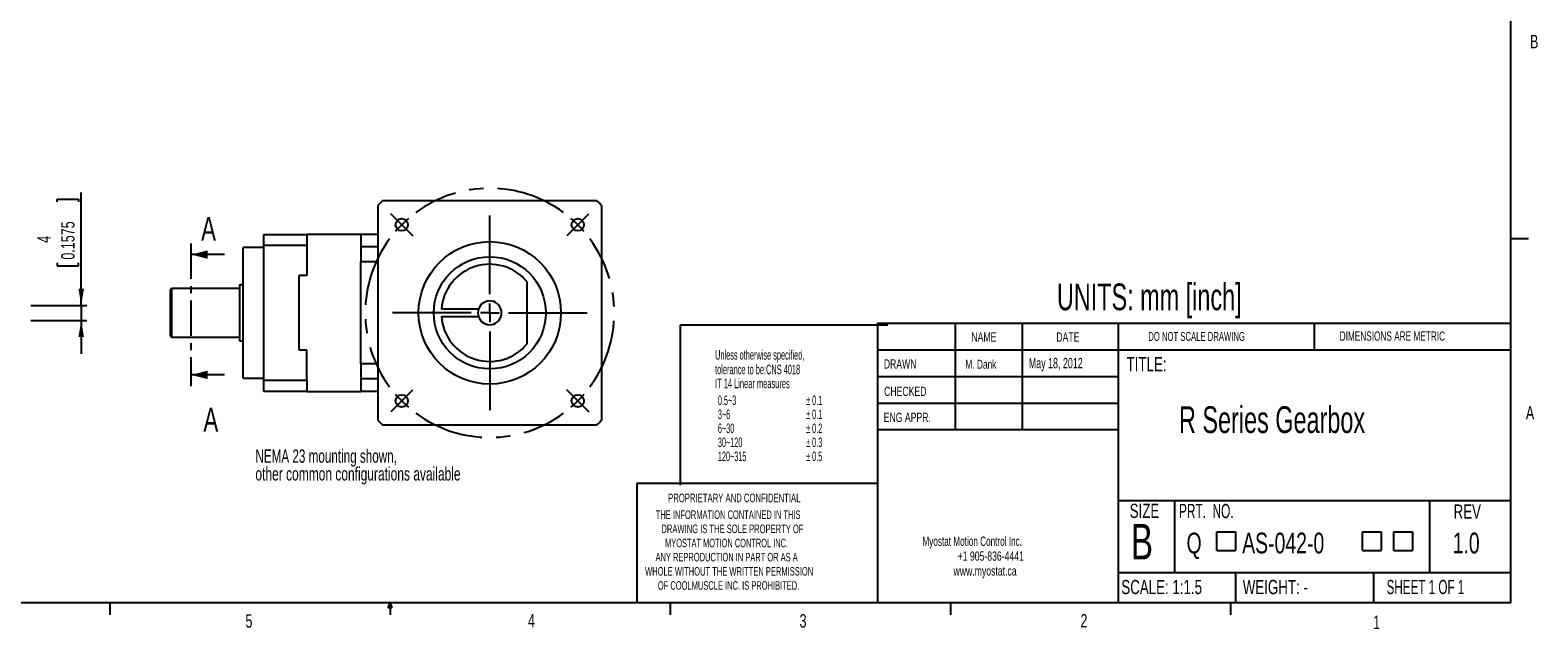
# Model space of a CAD drawing. Extents: x 11 to 421, y 5 to 275.
# Tile 2 of 6: x 152 to 421, y 5 to 112. Entities that reach past the tile are written whole.
import ezdxf
from ezdxf.enums import TextEntityAlignment as Align

# ---------------------------------------------------------------- set-up
doc = ezdxf.new("R2010")
doc.units = 0
doc.linetypes.add('CENTER', pattern=[10.16, 6.35, -1.27, 1.27, -1.27])
doc.linetypes.add('CENTERX2', pattern=[20.32, 12.7, -2.54, 2.54, -2.54])
doc.layers.get('0').update_dxf_attribs({"linetype": 'CONTINUOUS'})
doc.layers.add('FORMAT', color=7, linetype='CONTINUOUS')
doc.dimstyles.new('SLDDIMSTYLE6', dxfattribs={"dimtxt": 2.38125, "dimasz": 3, "dimexe": 0, "dimexo": 0.0625, "dimgap": 0.595313, "dimtad": 1, "dimlfac": 1.5, "dimrnd": 1e-09, "dimzin": 12, "dimsah": 1, "dimcen": 0.09, "dimazin": 3, "dimtfac": 1, "dimtmove": 0, "dimatfit": 3})

# ---------------------------------------------------------------- blocks, each defined once
blk = doc.blocks.new('SW_NOTE_1')
at = {"color": 0, "linetype": 'CONTINUOUS'}
for s, width, p in [('Myostat Motion Control Inc.', 0.661111, (0, 0)), ('+1 905-836-4441', 0.7, (6.29, -2.65)), ('www.myostat.ca', 0.7, (5.56, -5.3))]:
    blk.add_text(s, height=1.651, dxfattribs=dict(at, width=width)).set_placement(p, align=Align.BOTTOM_LEFT)
blk = doc.blocks.new('SW_NOTE_2')
at = {"color": 0, "linetype": 'CONTINUOUS'}
for s, width, p in [('THE INFORMATION CONTAINED IN THIS', 0.657576, (0, 0)), ('DRAWING IS THE SOLE PROPERTY OF', 0.643548, (1, -2.52)), ('MYOSTAT MOTION CONTROL INC. ', 0.65, (1.67, -5.05)), ('WHOLE WITHOUT THE WRITTEN PERMISSION', 0.661111, (-1.91, -10.1)), ('ANY REPRODUCTION IN PART OR AS A', 0.634375, (-0.04, -7.57)), ('OF COOLMUSCLE INC. IS PROHIBITED.', 0.657576, (0.37, -12.62))]:
    blk.add_text(s, height=1.524, dxfattribs=dict(at, width=width)).set_placement(p, align=Align.BOTTOM_LEFT)
blk = doc.blocks.new('SW_SYMBOL_MOD_BOX')
at = {"color": 0, "linetype": 'CONTINUOUS'}
for p, q in [((200, 200), (200, 800)), ((200, 800), (800, 800)), ((800, 800), (800, 200)), ((200, 200), (800, 200))]:
    blk.add_line(p, q, dxfattribs=at)
blk = doc.blocks.new('SW_NOTE_3')
at = {"color": 0, "linetype": 'CONTINUOUS', "xscale": 0.0055510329, "yscale": 0.0055510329, "zscale": 0.0055510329}
for p in [(4.3, 0.53), (30.28, 0.53), (35.91, 0.53)]:
    blk.add_blockref('SW_SYMBOL_MOD_BOX', p, dxfattribs=at)
at = {"color": 0, "linetype": 'CONTINUOUS', "width": 0.7}
for s, height, p in [('Q', 3.7, (0, 0)), ('AS-042-0', 3.704, (9.93, 0))]:
    blk.add_text(s, height=height, dxfattribs=at).set_placement(p, align=Align.BOTTOM_LEFT)
blk = doc.blocks.new('SW_NOTE_5')
at = {"color": 0, "linetype": 'CONTINUOUS'}
for s, width, p in [('NEMA 23 mounting shown,', 0.654348, (0, 0)), ('other common configurations available', 0.671622, (0, -3.17))]:
    blk.add_text(s, height=2.3813, dxfattribs=dict(at, width=width)).set_placement(p, align=Align.BOTTOM_LEFT)
blk = doc.blocks.new('SW_CENTERMARKSYMBOL_3')
at = {"color": 0, "linetype": 'CONTINUOUS'}
for p, q in [((-1.18, 32.61), (-1.96, 33.38)), ((0, 31.43), (-1.18, 32.61)), ((15.71, 19.05), (15.71, 33.1)), ((31.43, 31.43), (32.61, 32.61)), ((32.61, 32.61), (33.38, 33.38)), ((0, 31.43), (1.18, 30.25)), ((1.18, 30.25), (1.96, 29.47)), ((30.25, 30.25), (29.47, 29.47)), ((31.43, 31.43), (30.25, 30.25)), ((15.71, 15.71), (15.71, 17.38)), ((12.38, 15.71), (-1.67, 15.71)), ((15.71, 15.71), (14.05, 15.71)), ((15.71, 15.71), (15.71, 14.05)), ((15.71, 15.71), (17.38, 15.71)), ((19.05, 15.71), (33.1, 15.71)), ((15.71, 12.38), (15.71, -1.67)), ((0, 0), (-1.18, -1.18)), ((0, 0), (1.18, 1.18)), ((1.18, 1.18), (1.96, 1.96)), ((30.25, 1.18), (29.47, 1.96)), ((31.43, 0), (30.25, 1.18)), ((31.43, 0), (32.61, -1.18)), ((-1.18, -1.18), (-1.96, -1.96)), ((32.61, -1.18), (33.38, -1.96))]:
    blk.add_line(p, q, dxfattribs=at)
at = {"color": 0, "linetype": 'CENTERX2'}
for start, end in [(53.5939, 126.4061), (143.5939, 216.4061), (323.5939, 36.4061), (233.5939, 306.4061)]:
    blk.add_arc((15.71, 15.71), 22.22, start, end, dxfattribs=at)
at = {"color": 0, "linetype": 'CONTINUOUS'}
for start, end in [(130.703, 135), (45, 49.297), (135, 139.297), (40.703, 45), (220.703, 225), (225, 229.297), (310.703, 315), (315, 319.297)]:
    blk.add_arc((15.71, 15.71), 22.22, start, end, dxfattribs=at)
blk = doc.blocks.new('*D38')
at = {"color": 7, "linetype": 'CONTINUOUS'}
for p, q in [((156.54, 81.46), (156.54, 81.94)), ((156.54, 81.94), (160.33, 81.94)), ((160.33, 81.94), (160.33, 81.46)), ((160.81, 63.02), (160.81, 83.18)), ((156.54, 70.58), (156.54, 70.1)), ((156.54, 70.1), (160.33, 70.1)), ((160.33, 70.1), (160.33, 70.58)), ((151.81, 63.02), (161.81, 63.02)), ((160.81, 63.02), (160.81, 60.35)), ((151.81, 60.35), (161.81, 60.35)), ((160.81, 60.35), (160.81, 54.35))]:
    blk.add_line(p, q, dxfattribs=at)
for points in [[(160.81, 63.02), (161.31, 66.02), (160.31, 66.02)], [(160.81, 60.35), (160.31, 57.35), (161.31, 57.35)]]:
    blk.add_solid(points, dxfattribs=at)
at = {"color": 7, "linetype": 'CONTINUOUS', "width": 0.7}
for s, height, p in [('4', 2.38, (156.06, 74.18, 55.24)), ('0.1575', 2.381, (160.33, 71.18, 55.24))]:
    blk.add_text(s, height=height, rotation=90, dxfattribs=at).set_placement(p, align=Align.BOTTOM_LEFT)

msp = doc.modelspace()

# ---------------------------------------------------------------- linework, layer by layer
at = {"color": 7, "linetype": 'CONTINUOUS'}
for p, q in [((415.9568, 9.9587), (415.9568, 270.3087)), ((213.7241, 80.8042), (213.7241, 42.571)), ((252.8407, 81.6876), (214.6075, 81.6876)), ((253.7241, 42.571), (253.7241, 80.8042)), ((193.3908, 75.6876), (201.0574, 75.6876)), ((193.3908, 73.6876), (193.3908, 75.6876)), ((210.7241, 75.6876), (201.0574, 75.6876)), ((201.0574, 75.6876), (201.0574, 73.6876)), ((213.7241, 75.6876), (210.7241, 75.6876)), ((210.7241, 75.6876), (210.7241, 73.4727)), ((193.3908, 73.3543), (189.7241, 73.3543)), ((189.7241, 50.0209), (189.7241, 73.3543)), ((193.3908, 49.6876), (193.3908, 73.6876)), ((201.0574, 73.6876), (193.3908, 73.6876)), ((201.0574, 73.6876), (201.0574, 68.3543)), ((210.7241, 73.4727), (210.7241, 70.806)), ((415.9568, 74.9374), (419.1318, 74.9374)), ((186.3872, 72.077), (180.3872, 72.077)), ((213.7241, 70.806), (210.7241, 70.806)), ((210.7241, 52.5691), (210.7241, 70.806)), ((201.0574, 68.3543), (199.7241, 68.3543)), ((199.7241, 61.6876), (199.7241, 68.3543)), ((176.9241, 66.0209), (176.7241, 65.8209)), ((176.7241, 57.5543), (176.7241, 65.8209)), ((189.0574, 66.0209), (176.9241, 66.0209)), ((176.9241, 66.0209), (176.9241, 57.3543)), ((189.7241, 66.6876), (189.0574, 66.6876)), ((189.0574, 66.6876), (189.0574, 56.6876)), ((240.3908, 56.1498), (240.3908, 67.2253)), ((231.7152, 62.3543), (225.0831, 62.3543)), ((199.7241, 55.0209), (199.7241, 61.6876)), ((225.0831, 61.0209), (231.7152, 61.0209)), ((302.9194, 59.8531), (415.9568, 59.8531)), ((302.9194, 59.8531), (302.9194, 9.9587)), ((316.8169, 59.8531), (316.8169, 40.8031)), ((328.7175, 59.8531), (328.7175, 40.8031)), ((345.8853, 59.8531), (345.8853, 9.9587)), ((380.921, 55.0906), (380.921, 59.8531)), ((176.7241, 57.5543), (176.9241, 57.3543)), ((176.9241, 57.3543), (189.0574, 57.3543)), ((189.0574, 56.6876), (189.7241, 56.6876)), ((201.0574, 55.0209), (199.7241, 55.0209)), ((201.0574, 49.6876), (201.0574, 55.0209)), ((302.9194, 55.0906), (415.9568, 55.0906)), ((213.7241, 52.5691), (210.7241, 52.5691)), ((210.7241, 52.5691), (210.7241, 49.9025)), ((186.3872, 50.6204), (180.3872, 50.6204)), ((189.7241, 50.0209), (193.3908, 50.0209)), ((193.3908, 49.6876), (201.0574, 49.6876)), ((193.3908, 47.6876), (193.3908, 49.6876)), ((201.0574, 49.6876), (201.0574, 47.6876)), ((210.7241, 49.9025), (210.7241, 47.6876)), ((302.9194, 50.3281), (345.8853, 50.3281)), ((201.0574, 47.6876), (193.3908, 47.6876)), ((201.0574, 47.6876), (210.7241, 47.6876)), ((213.7241, 47.6876), (210.7241, 47.6876)), ((302.9194, 45.5656), (345.8853, 45.5656)), ((214.6075, 41.6876), (252.8407, 41.6876)), ((345.8853, 40.8031), (302.9194, 40.8031)), ((259.9535, 31.2781), (259.9535, 9.9587)), ((302.9194, 31.2781), (259.9535, 31.2781)), ((345.8853, 28.2432), (415.9568, 28.2432)), ((355.9321, 28.2432), (355.9321, 15.366)), ((401.4296, 28.2432), (401.4296, 15.366)), ((345.8853, 15.366), (415.9568, 15.366)), ((366.793, 15.366), (366.793, 9.9587)), ((391.4795, 15.366), (391.4795, 9.9587)), ((415.9568, 9.9587), (15.9068, 9.9587)), ((165.9192, 9.9587), (165.9192, 7.8048)), ((215.5889, 9.0805), (215.9254, 9.9587)), ((216.2443, 9.0805), (215.5889, 9.0805)), ((215.9254, 9.9587), (215.9254, 7.8048)), ((215.9254, 9.9587), (216.2443, 9.0805)), ((265.9317, 9.9587), (265.9317, 7.8048)), ((315.9379, 9.9587), (315.9379, 7.8048)), ((365.9442, 9.9587), (365.9442, 7.8048))]:
    msp.add_line(p, q, dxfattribs=at)
at = {"color": 7, "linetype": 'CENTER'}
msp.add_line((180.3872, 74.077), (180.3872, 48.6204), dxfattribs=at)
at = {"color": 8, "linetype": 'CONTINUOUS'}
for p, q in [((213.7241, 73.4727), (210.7241, 73.4727)), ((213.7241, 49.9025), (210.7241, 49.9025))]:
    msp.add_line(p, q, dxfattribs=at)
at = {"color": 7, "linetype": 'CONTINUOUS'}
for centre, radius in [((218.0098, 77.4019), 1.1), ((249.4384, 77.4019), 1.1), ((233.7241, 61.6876), 12.7), ((233.7241, 61.6876), 10), ((218.0098, 45.9733), 1.1), ((249.4384, 45.9733), 1.1)]:
    msp.add_circle(centre, radius, dxfattribs=at)
for radius, start, end in [(27.6667, 133.706268, 136.293732), (27.6667, 43.706268, 46.293732), (8.6667, 39.715137, 175.588274), (2.1167, 161.641563, 198.358437), (2.1167, 198.358437, 161.641563), (8.6667, 184.411726, 320.284863), (27.6667, 223.706268, 226.293732), (27.6667, 313.706268, 316.293732)]:
    msp.add_arc((233.7241, 61.6876), radius, start, end, dxfattribs=at)
for points in [[(180.3872, 72.077), (183.3872, 71.327), (183.3872, 72.827)], [(180.3872, 50.6204), (183.3872, 49.8704), (183.3872, 51.3704)]]:
    msp.add_solid(points, dxfattribs=at)
at = {"layer": 'FORMAT'}
for p, q in [((267.7885, 30.9464), (267.7885, 59.5214)), ((267.7885, 59.5214), (304.7762, 59.5214))]:
    msp.add_line(p, q, dxfattribs=at)

# ---------------------------------------------------------------- block references
at = {"color": 7, "linetype": 'CONTINUOUS'}
for name, p in [('SW_CENTERMARKSYMBOL_3', (218.0098, 45.9733)), ('SW_NOTE_5', (191.8982, 34.2372)), ('SW_NOTE_2', (263.3542, 24.4643)), ('SW_NOTE_1', (310.9429, 19.6351)), ('SW_NOTE_3', (358.0827, 17.6705))]:
    msp.add_blockref(name, p, dxfattribs=at)

# ---------------------------------------------------------------- texts
for s, height, width, p in [('B', 2.3813, 0.7, (419.3916, 108.1592)), ('UNITS: mm [inch]', 4.7625, 0.65625, (334.9465, 60.7297)), ('NAME', 1.651, 0.7, (319.6806, 56.0534)), ('DATE', 1.651, 0.7, (334.8453, 56.0534)), ('DO NOT SCALE DRAWING', 1.5875, 0.6475, (351.2507, 56.2122)), ('DIMENSIONS ARE METRIC', 1.651, 0.666667, (385.4163, 56.2211)), ('Unless otherwise specified,', 1.7, 0.532164, (273.9381, 52.8317)), ('tolerance to be:CNS 4018 ', 1.7, 0.508421, (273.9381, 50.2333)), ('DRAWN', 1.651, 0.7, (304.0533, 51.2532)), ('M. Dank', 1.5875, 0.7, (318.6028, 51.2443)), ('May 18, 2012', 1.852083, 0.641667, (329.9241, 51.2453)), ('TITLE:', 2.54, 0.7, (347.3752, 50.4806)), ('IT 14 Linear measures', 1.7, 0.513158, (273.9381, 47.7333)), ('CHECKED', 1.651, 0.7, (304.1075, 46.3672)), ('0.5~3', 1.7, 0.552632, (274.4381, 44.7333)), ('± 0.1', 1.7, 0.552632, (290.1881, 44.7333)), ('3~6', 1.7, 0.552632, (274.4381, 42.2333)), ('± 0.1', 1.7, 0.552632, (290.1881, 42.2333)), ('ENG APPR.', 1.651, 0.7, (304.034, 41.7312)), ('R Series Gearbox', 4.7625, 0.65625, (356.7375, 38.8292)), ('A', 2.3813, 0.7, (418.6449, 41.9551)), ('6~30', 1.7, 0.552632, (274.4381, 39.7333)), ('± 0.2', 1.7, 0.552632, (290.1881, 39.7333)), ('30~120', 1.7, 0.552632, (274.4381, 37.2333)), ('± 0.3', 1.7, 0.552632, (290.1881, 37.2333)), ('120~315', 1.7, 0.552632, (274.4381, 34.7333)), ('± 0.5', 1.7, 0.552632, (290.1881, 34.7333)), ('PROPRIETARY AND CONFIDENTIAL', 1.524, 0.675, (265.5535, 27.4591)), ('SIZE', 2.54, 0.7, (347.9364, 24.3425)), ('PRT.  NO.', 2.54, 0.622222, (356.7375, 24.3069)), ('REV', 2.54, 0.7, (405.7417, 24.2077)), ('B', 6.35, 0.7, (348.1368, 15.7975)), ('1.0', 3.70417, 0.7, (405.5772, 17.6705)), ('SCALE: 1:1.5', 2.54, 0.7, (346.4425, 10.7491)), ('WEIGHT: -', 2.54, 0.7, (368.1188, 10.7491)), ('SHEET 1 OF 1', 2.54, 0.6125, (393.7877, 10.7573)), ('5', 2.3813, 0.7, (190.1219, 4.8193)), ('4', 2.3813, 0.7, (240.5412, 4.899)), ('3', 2.3813, 0.7, (289.0208, 4.8455)), ('2', 2.3813, 0.7, (339.1483, 4.8664)), ('1', 2.3813, 0.7, (391.3712, 4.5853))]:
    msp.add_text(s, height=height, dxfattribs=dict(at, width=width)).set_placement(p, align=Align.BOTTOM_LEFT)
at = {"color": 7, "linetype": 'CONTINUOUS', "width": 0.7}
for p in [(182.2126, 78.7993), (182.6203, 44.7502)]:
    msp.add_text('A', height=4.2333, dxfattribs=at).set_placement(p, align=Align.TOP_LEFT)

# ---------------------------------------------------------------- dimensions: what is measured, and where the dimension line sits
at = {"color": 7, "linetype": 'CONTINUOUS'}
dim = msp.add_linear_dim(base=(160.81, 60.3543), p1=(150.81, 63.0209), p2=(150.81, 60.3543), angle=90, dimstyle='SLDDIMSTYLE6', dxfattribs=at)
dim.commit()
dim.dimension.update_dxf_attribs({"geometry": '*D38', "text_midpoint": (160.81, 76.0209), "dimtype": 160})

doc.saveas('drawing.dxf')
